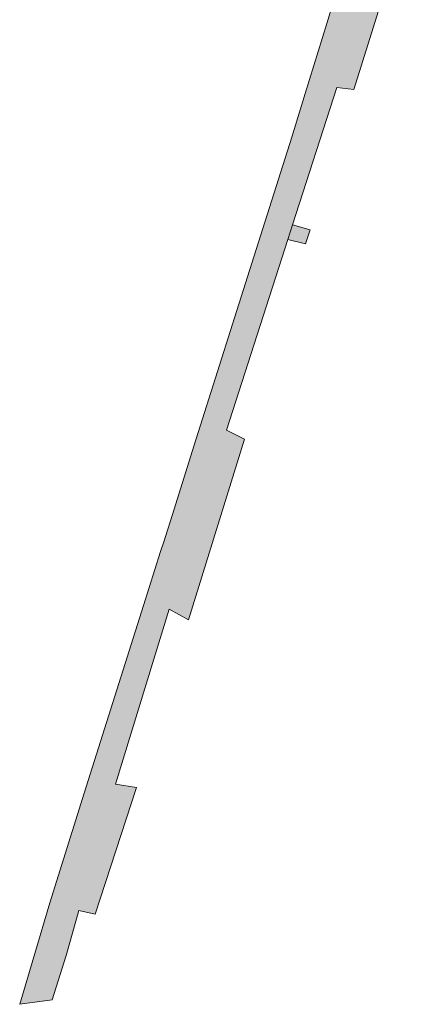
# Model space of a CAD drawing. Extents: x 97094 to 109644, y 463509 to 471969.
# Tile 96 of 256: x 103133 to 103162, y 467806 to 467879. Entities that reach past the tile are written whole.
import ezdxf

# ---------------------------------------------------------------- set-up
doc = ezdxf.new("R2010")
doc.units = 0
doc.layers.add('109 Onkruidbestrijding elementen', color=6, linetype='Continuous', lineweight=20, true_color=0xff00ff)

msp = doc.modelspace()

# ---------------------------------------------------------------- hatches: boundary and pattern name
at = {"layer": '109 Onkruidbestrijding elementen', "true_color": 0xff00ff}
for points in [[(103193.464, 468000.864), (103193.168, 468000), (103191.594, 467995.401), (103186.804, 467979.715), (103186.796, 467979.69), (103184.661, 467972.924), (103179.315, 467955.989), (103179.252, 467955.788), (103178.463, 467953.162), (103176.192, 467945.611), (103172.012, 467931.707), (103171.728, 467930.761), (103170.748, 467927.459), (103169.76, 467924.131), (103167.025, 467914.922), (103164.271, 467905.645), (103160.739, 467893.748), (103157.662, 467883.719), (103156.194, 467878.937), (103154.586, 467873.696), (103153.591, 467870.453), (103150.935, 467862.061), (103146.282, 467847.358), (103144.794, 467842.657), (103144.025, 467840.228), (103143.792, 467839.491), (103142.515, 467835.456), (103138.085, 467821.46), (103135.501, 467813.266), (103133.26, 467805.679), (103135.694, 467806.015), (103136.726, 467809.323), (103137.684, 467812.676), (103138.89, 467812.419), (103141.975, 467821.881), (103140.426, 467822.11), (103144.42, 467835.197), (103145.882, 467834.388), (103150.058, 467847.881), (103148.702, 467848.555), (103153.291, 467862.792), (103153.646, 467863.895), (103156.951, 467874.148), (103158.227, 467874.001), (103161.393, 467884.121), (103163.934, 467892.24), (103164.628, 467894.66), (103163.443, 467894.983), (103166.081, 467903.834), (103167.032, 467907.027), (103168.653, 467912.463), (103168.706, 467912.642), (103168.89, 467913.282), (103171.223, 467921.4), (103172.216, 467921.113), (103172.849, 467923.31), (103174.903, 467930.434), (103173.918, 467930.641), (103177.078, 467941.383), (103178.087, 467941.239), (103179.004, 467944.262), (103180.725, 467949.936), (103182.88, 467956.59), (103181.753, 467956.717), (103184.259, 467964.639), (103184.548, 467965.553), (103187.068, 467973.519), (103188.158, 467973.316), (103190.048, 467979.353), (103190.159, 467979.709), (103191.62, 467984.157), (103190.49, 467984.484), (103190.74, 467985.286), (103193.678, 467994.699), (103195.002, 467994.459), (103196.394, 467998.699), (103196.821, 468000), (103196.849, 468000.084), (103199.603, 468008.781), (103198.162, 468008.965), (103201.643, 468019.275), (103202.834, 468018.928), (103204.064, 468022.747), (103202.808, 468023.069), (103203.62, 468025.585), (103206.462, 468034.392), (103208.205, 468039.794), (103208.962, 468042.14), (103209.793, 468044.715), (103209.819, 468044.797), (103210.005, 468045.394), (103213.395, 468056.23), (103213.707, 468057.229), (103215.52, 468063.023), (103216.74, 468062.707), (103218.498, 468067.879), (103221.804, 468078.796), (103218.585, 468079.817), (103218.542, 468079.686), (103218.313, 468078.951), (103210.235, 468053.008), (103210.153, 468052.76), (103209.393, 468050.455), (103205.295, 468038.025), (103201.307, 468025.244), (103200.585, 468022.932), (103199.239, 468018.62), (103196.181, 468008.818), (103196.115, 468008.608), (103193.464, 468000.864)], [(103154.95, 467863.531), (103153.646, 467863.895), (103153.291, 467862.792), (103154.621, 467862.477), (103154.95, 467863.531)]]:
    msp.add_hatch(color=6, dxfattribs=at).paths.add_polyline_path(points)

# ---------------------------------------------------------------- linework, layer by layer
at = {"layer": '109 Onkruidbestrijding elementen', "color": 3, "true_color": 0x00ff00}
msp.add_lwpolyline([(103157.662, 467883.719), (103156.194, 467878.937), (103154.586, 467873.696), (103153.591, 467870.453), (103150.935, 467862.061), (103146.282, 467847.358), (103144.794, 467842.657), (103144.025, 467840.228), (103143.792, 467839.491), (103142.515, 467835.456), (103138.085, 467821.46), (103135.501, 467813.266), (103133.26, 467805.679), (103135.694, 467806.015), (103136.726, 467809.323), (103137.684, 467812.676), (103138.89, 467812.419), (103141.975, 467821.881), (103140.426, 467822.11), (103144.42, 467835.197), (103145.882, 467834.388), (103150.058, 467847.881), (103148.702, 467848.555), (103153.291, 467862.792), (103153.646, 467863.895), (103156.951, 467874.148), (103158.227, 467874.001), (103161.393, 467884.121)], dxfattribs=at)
msp.add_lwpolyline([(103154.95, 467863.531), (103153.646, 467863.895), (103153.291, 467862.792), (103154.621, 467862.477), (103154.95, 467863.531)], close=True, dxfattribs=at)

doc.saveas('drawing.dxf')
